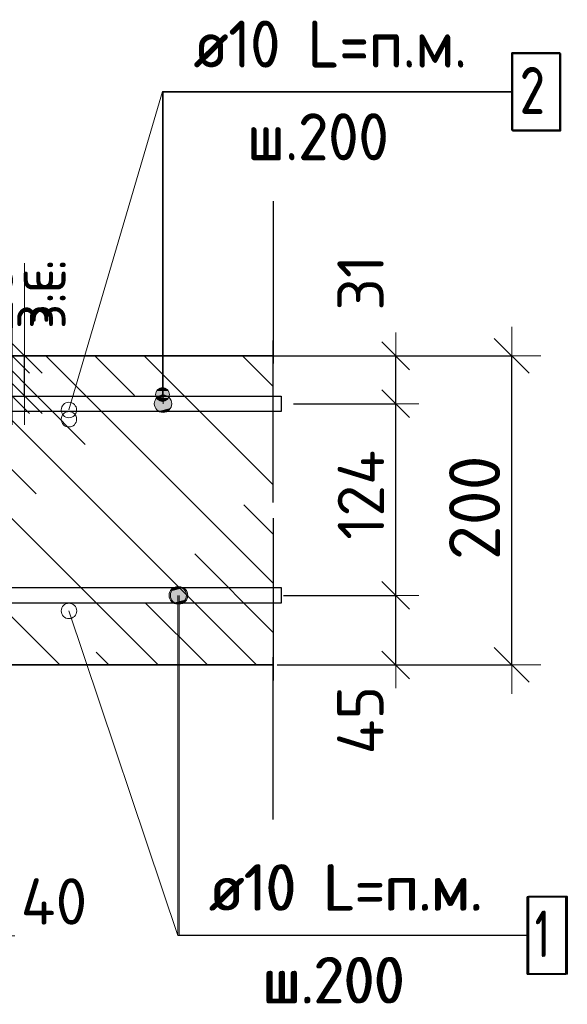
# Model space of a CAD drawing. Header units: metres. Extents: x -38 to 93, y -15 to 21.
# Tile 68 of 152: x 72.399 to 72.753, y 5.187 to 5.824. Entities that reach past the tile are written whole.
import ezdxf

# ---------------------------------------------------------------- set-up
doc = ezdxf.new("R2010")
doc.units = ezdxf.units.M
doc.header["$PDMODE"] = 65
doc.linetypes.add('______4', pattern=[0.135, 0.105, -0.03])
for name, color, linetype, lineweight in [('XR$4$Арм. стержнями верхней зоны', 180, 'Continuous', 35), ('XR$4$Арм. стержнями нижней зоны', 180, 'Continuous', 35), ('XR$4$Арм.стержн. Арматура края', 96, 'Continuous', 35), ('XR$4$ВК__отв в полу 1-2 эт', 220, 'Continuous', 25), ('XR$4$Размерная линия (1)', 7, 'Continuous', 13), ('XR$4$Размерная линия_ общее', 7, 'Continuous', 13), ('XR$6$Арм. стержнями верхней зоны', 180, 'Continuous', 35), ('XR$6$Арм. стержнями нижней зоны', 180, 'Continuous', 35), ('XR$6$Арм.стержн. Арматура края', 96, 'Continuous', 35), ('XR$6$ВК__отв в полу 1-2 эт', 220, 'Continuous', 25), ('XR$6$Размерная линия (1)', 7, 'Continuous', 13), ('XR$6$Размерная линия_ общее', 7, 'Continuous', 13)]:
    doc.layers.add(name, color=color, linetype=linetype, lineweight=lineweight)
doc.styles.add('ISOCPEUR', font='txt')
doc.dimstyles.new('DIMSTYLE_11', dxfattribs={"dimtxt": 0.03, "dimasz": 0.03, "dimexe": 0, "dimexo": 0, "dimgap": 0.015, "dimtad": 2, "dimdec": 0, "dimlfac": 1000, "dimrnd": 1, "dimzin": 12, "dimdsep": 46, "dimtxsty": 'ISOCPEUR', "dimblk1": 'ALL_ML_STRICH', "dimblk2": 'ALL_ML_STRICH', "dimsah": 1, "dimcen": 0, "dimclrd": 7, "dimclre": 256, "dimclrt": 7, "dimadec": 0, "dimazin": 0, "dimtfac": 1, "dimtdec": 0, "dimtix": 1, "dimtmove": 2, "dimatfit": 3, "dimfxl": 0, "dimtvp": 1.2, "dimtzin": 0, "dimlwd": 0, "dimlwe": -3, "dimarcsym": 0})
doc.dimstyles.new('DIMSTYLE_12', dxfattribs={"dimtxt": 0.03, "dimasz": 0.03, "dimexe": 0, "dimexo": 0, "dimgap": 0.015, "dimtad": 2, "dimdec": 0, "dimlfac": 1000, "dimrnd": 1, "dimzin": 12, "dimdsep": 46, "dimtxsty": 'ISOCPEUR', "dimblk1": 'ALL_ML_STRICH', "dimblk2": 'ALL_ML_STRICH', "dimsah": 1, "dimcen": 0, "dimclrd": 7, "dimclre": 256, "dimclrt": 7, "dimadec": 0, "dimazin": 0, "dimtfac": 1, "dimtdec": 0, "dimtix": 1, "dimtmove": 2, "dimatfit": 3, "dimfxl": 0, "dimtzin": 0, "dimlwd": 0, "dimlwe": -3, "dimarcsym": 0})
doc.dimstyles.new('DIMSTYLE_18', dxfattribs={"dimtxt": 0.033, "dimasz": 0.0375, "dimexe": 0, "dimexo": 0, "dimgap": 0.0165, "dimtad": 2, "dimdec": 0, "dimlfac": 1000, "dimrnd": 1, "dimzin": 12, "dimdsep": 46, "dimtxsty": 'ISOCPEUR', "dimblk1": 'ALL_ML_STRICH', "dimblk2": 'ALL_ML_STRICH', "dimsah": 1, "dimcen": 0, "dimclrd": 7, "dimclre": 256, "dimclrt": 7, "dimadec": 0, "dimazin": 0, "dimtfac": 1, "dimtdec": 0, "dimtix": 1, "dimtmove": 2, "dimatfit": 3, "dimfxl": 0, "dimtvp": 1.2, "dimtzin": 0, "dimlwd": 0, "dimlwe": -3, "dimarcsym": 0})
doc.dimstyles.new('DIMSTYLE_8', dxfattribs={"dimtxt": 0.033, "dimasz": 0.0375, "dimexe": 0, "dimexo": 0, "dimgap": 0.0165, "dimtad": 2, "dimdec": 0, "dimlfac": 1000, "dimrnd": 1, "dimzin": 12, "dimdsep": 46, "dimtxsty": 'ISOCPEUR', "dimblk1": 'ALL_ML_STRICH', "dimblk2": 'ALL_ML_STRICH', "dimsah": 1, "dimcen": 0, "dimclrd": 7, "dimclre": 256, "dimclrt": 7, "dimadec": 0, "dimazin": 0, "dimtfac": 1, "dimtdec": 0, "dimtix": 1, "dimtmove": 2, "dimatfit": 3, "dimfxl": 0, "dimtzin": 0, "dimlwd": 0, "dimlwe": -3, "dimarcsym": 0})
pattern_1 = [(135, (0, 0), (-0.031819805, -0.031819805), [0.4, -0.05, 0, -0.05]), (135, (-0.01591, -0.01591), (-0.031819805, -0.031819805), [0.8, -0.1, 0.1, -0.1])]

# ---------------------------------------------------------------- blocks, each defined once
blk = doc.blocks.new('ALL_ML_STRICH')
at = {"color": 0, "linetype": 'ByBlock', "lineweight": -2}
for p, q in [((0, -0.5), (0, 0.5)), ((-0.3, -0.3), (0.3, 0.3)), ((-1, 0), (0.5, 0))]:
    blk.add_line(p, q, dxfattribs=at)
blk = doc.blocks.new('*D183')
at = {"layer": 'DEFPOINTS', "color": 7, "linetype": 'Continuous', "lineweight": 13, "transparency": 33554687}
for p in [(72.34078, 5.34648), (72.38074, 5.30648), (72.34078, 5.23125)]:
    blk.add_point(p, dxfattribs=at)
at = {"layer": 'XR$4$Размерная линия (1)', "color": 9, "linetype": 'Continuous', "lineweight": -2, "true_color": 0xc7c7c7, "transparency": 33554687}
for p, q in [((72.34078, 5.32648), (72.34078, 5.23125)), ((72.38074, 5.28648), (72.38074, 5.23125))]:
    blk.add_line(p, q, dxfattribs=at)
at = {"layer": 'XR$4$Размерная линия (1)', "color": 7, "linetype": 'Continuous', "lineweight": -2, "transparency": 33554687}
blk.add_line((72.34078, 5.23125), (72.38074, 5.23125), dxfattribs=at)
at = {"layer": 'XR$4$Размерная линия (1)', "color": 7, "linetype": 'Continuous', "lineweight": 13, "transparency": 33554687, "xscale": 0.03, "yscale": 0.03, "zscale": 0.03, "rotation": 180}
blk.add_blockref('ALL_ML_STRICH', (72.34078, 5.23125), dxfattribs=at)
at = {"layer": 'XR$4$Размерная линия (1)', "color": 7, "linetype": 'Continuous', "lineweight": 13, "transparency": 33554687, "xscale": 0.03, "yscale": 0.03, "zscale": 0.03}
blk.add_blockref('ALL_ML_STRICH', (72.38074, 5.23125), dxfattribs=at)
at = {"layer": 'XR$4$Размерная линия (1)', "color": 7, "linetype": 'Continuous', "lineweight": 13, "transparency": 33554687, "insert": (72.42108, 5.25344), "char_height": 0.03, "width": 0.06, "attachment_point": 5, "style": 'ISOCPEUR'}
blk.add_mtext('\\A1;{40}', dxfattribs=at)
blk = doc.blocks.new('*D184')
at = {"layer": 'DEFPOINTS', "color": 7, "linetype": 'Continuous', "lineweight": 13, "transparency": 33554687}
for p in [(72.5455, 5.60648), (72.5455, 5.40648), (72.71705, 5.40648)]:
    blk.add_point(p, dxfattribs=at)
at = {"layer": 'XR$4$Размерная линия_ общее', "color": 253, "linetype": 'Continuous', "lineweight": -2, "true_color": 0xa0a0a0, "transparency": 33554687}
for p, q in [((72.5655, 5.60648), (72.71705, 5.60648)), ((72.5655, 5.40648), (72.71705, 5.40648))]:
    blk.add_line(p, q, dxfattribs=at)
at = {"layer": 'XR$4$Размерная линия_ общее', "color": 7, "linetype": 'Continuous', "lineweight": -2, "transparency": 33554687}
blk.add_line((72.71705, 5.40648), (72.71705, 5.60648), dxfattribs=at)
at = {"layer": 'XR$4$Размерная линия_ общее', "color": 7, "linetype": 'Continuous', "lineweight": 13, "transparency": 33554687, "xscale": 0.0375, "yscale": 0.0375, "zscale": 0.0375}
for p, rotation in [((72.71705, 5.60648), 90), ((72.71705, 5.40648), 270)]:
    blk.add_blockref('ALL_ML_STRICH', p, dxfattribs=dict(at, rotation=rotation))
at = {"layer": 'XR$4$Размерная линия_ общее', "color": 7, "linetype": 'Continuous', "lineweight": 13, "transparency": 33554687, "insert": (72.69305, 5.50813), "char_height": 0.033, "width": 0.099, "attachment_point": 5, "rotation": 90, "style": 'ISOCPEUR'}
blk.add_mtext('\\A1;{200}', dxfattribs=at)
blk = doc.blocks.new('*D286')
at = {"layer": 'DEFPOINTS', "color": 7, "linetype": 'Continuous', "lineweight": 13, "transparency": 33554687}
for p in [(72.54939, 5.45148), (72.56224, 5.40648), (72.64205, 5.40648)]:
    blk.add_point(p, dxfattribs=at)
at = {"layer": 'XR$4$Размерная линия (1)', "color": 9, "linetype": 'Continuous', "lineweight": -2, "true_color": 0xc7c7c7, "transparency": 33554687}
for p, q in [((72.56939, 5.45148), (72.64205, 5.45148)), ((72.58224, 5.40648), (72.64205, 5.40648))]:
    blk.add_line(p, q, dxfattribs=at)
at = {"layer": 'XR$4$Размерная линия (1)', "color": 7, "linetype": 'Continuous', "lineweight": -2, "transparency": 33554687}
blk.add_line((72.64205, 5.40648), (72.64205, 5.45148), dxfattribs=at)
at = {"layer": 'XR$4$Размерная линия (1)', "color": 7, "linetype": 'Continuous', "lineweight": 13, "transparency": 33554687, "xscale": 0.03, "yscale": 0.03, "zscale": 0.03}
for p, rotation in [((72.64205, 5.45148), 90), ((72.64205, 5.40648), 270)]:
    blk.add_blockref('ALL_ML_STRICH', p, dxfattribs=dict(at, rotation=rotation))
at = {"layer": 'XR$4$Размерная линия (1)', "color": 7, "linetype": 'Continuous', "lineweight": 13, "transparency": 33554687, "insert": (72.61919, 5.37074), "char_height": 0.03, "width": 0.06, "attachment_point": 5, "rotation": 90, "style": 'ISOCPEUR'}
blk.add_mtext('\\A1;{45}', dxfattribs=at)
blk = doc.blocks.new('*D287')
at = {"layer": 'DEFPOINTS', "color": 7, "linetype": 'Continuous', "lineweight": 13, "transparency": 33554687}
for p in [(72.55641, 5.57548), (72.54939, 5.45148), (72.64205, 5.45148)]:
    blk.add_point(p, dxfattribs=at)
at = {"layer": 'XR$4$Размерная линия (1)', "color": 9, "linetype": 'Continuous', "lineweight": -2, "true_color": 0xc7c7c7, "transparency": 33554687}
for p, q in [((72.57641, 5.57548), (72.64205, 5.57548)), ((72.56939, 5.45148), (72.64205, 5.45148))]:
    blk.add_line(p, q, dxfattribs=at)
at = {"layer": 'XR$4$Размерная линия (1)', "color": 7, "linetype": 'Continuous', "lineweight": -2, "transparency": 33554687}
blk.add_line((72.64205, 5.45148), (72.64205, 5.57548), dxfattribs=at)
at = {"layer": 'XR$4$Размерная линия (1)', "color": 7, "linetype": 'Continuous', "lineweight": 13, "transparency": 33554687, "xscale": 0.03, "yscale": 0.03, "zscale": 0.03}
for p, rotation in [((72.64205, 5.57548), 90), ((72.64205, 5.45148), 270)]:
    blk.add_blockref('ALL_ML_STRICH', p, dxfattribs=dict(at, rotation=rotation))
at = {"layer": 'XR$4$Размерная линия (1)', "color": 7, "linetype": 'Continuous', "lineweight": 13, "transparency": 33554687, "insert": (72.61955, 5.51648), "char_height": 0.03, "width": 0.09, "attachment_point": 5, "rotation": 90, "style": 'ISOCPEUR'}
blk.add_mtext('\\A1;{124}', dxfattribs=at)
blk = doc.blocks.new('*D288')
at = {"layer": 'DEFPOINTS', "color": 7, "linetype": 'Continuous', "lineweight": 13, "transparency": 33554687}
for p in [(72.53854, 5.60648), (72.55641, 5.57548), (72.64205, 5.57548)]:
    blk.add_point(p, dxfattribs=at)
at = {"layer": 'XR$4$Размерная линия (1)', "color": 9, "linetype": 'Continuous', "lineweight": -2, "true_color": 0xc7c7c7, "transparency": 33554687}
for p, q in [((72.55854, 5.60648), (72.64205, 5.60648)), ((72.57641, 5.57548), (72.64205, 5.57548))]:
    blk.add_line(p, q, dxfattribs=at)
at = {"layer": 'XR$4$Размерная линия (1)', "color": 7, "linetype": 'Continuous', "lineweight": -2, "transparency": 33554687}
blk.add_line((72.64205, 5.57548), (72.64205, 5.60648), dxfattribs=at)
at = {"layer": 'XR$4$Размерная линия (1)', "color": 7, "linetype": 'Continuous', "lineweight": 13, "transparency": 33554687, "xscale": 0.03, "yscale": 0.03, "zscale": 0.03}
for p, rotation in [((72.64205, 5.60648), 90), ((72.64205, 5.57548), 270)]:
    blk.add_blockref('ALL_ML_STRICH', p, dxfattribs=dict(at, rotation=rotation))
at = {"layer": 'XR$4$Размерная линия (1)', "color": 7, "linetype": 'Continuous', "lineweight": 13, "transparency": 33554687, "insert": (72.61931, 5.65377), "char_height": 0.03, "width": 0.06, "attachment_point": 5, "rotation": 90, "style": 'ISOCPEUR'}
blk.add_mtext('\\A1;{31}', dxfattribs=at)
blk = doc.blocks.new('*D319')
at = {"layer": 'DEFPOINTS', "color": 7, "linetype": 'Continuous', "lineweight": 13, "transparency": 33554687}
for p in [(72.36212, 5.60648), (72.36212, 5.58048), (72.40211, 5.58048)]:
    blk.add_point(p, dxfattribs=at)
at = {"layer": 'XR$4$Размерная линия_ общее', "color": 253, "linetype": 'Continuous', "lineweight": -2, "true_color": 0xa0a0a0, "transparency": 33554687}
for p, q in [((72.38212, 5.60648), (72.40211, 5.60648)), ((72.38212, 5.58048), (72.40211, 5.58048))]:
    blk.add_line(p, q, dxfattribs=at)
at = {"layer": 'XR$4$Размерная линия_ общее', "color": 7, "linetype": 'Continuous', "lineweight": -2, "transparency": 33554687}
blk.add_line((72.40211, 5.58048), (72.40211, 5.60648), dxfattribs=at)
at = {"layer": 'XR$4$Размерная линия_ общее', "color": 7, "linetype": 'Continuous', "lineweight": 13, "transparency": 33554687, "xscale": 0.0375, "yscale": 0.0375, "zscale": 0.0375}
for p, rotation in [((72.40211, 5.60648), 90), ((72.40211, 5.58048), 270)]:
    blk.add_blockref('ALL_ML_STRICH', p, dxfattribs=dict(at, rotation=rotation))
at = {"layer": 'XR$4$Размерная линия_ общее', "color": 7, "linetype": 'Continuous', "lineweight": 13, "transparency": 33554687, "insert": (72.40164, 5.62384), "char_height": 0.027, "width": 0.00135, "attachment_point": 1, "rotation": 90, "line_spacing_factor": 0.60241, "style": 'ISOCPEUR'}
blk.add_mtext('з.с.', dxfattribs=at)
at = {"layer": 'XR$4$Размерная линия_ общее', "color": 7, "linetype": 'Continuous', "lineweight": 13, "transparency": 33554687, "insert": (72.37811, 5.64421), "char_height": 0.033, "width": 0.066, "attachment_point": 5, "rotation": 90, "style": 'ISOCPEUR'}
blk.add_mtext('\\A1;{26}', dxfattribs=at)
blk = doc.blocks.new('*D778')
at = {"layer": 'DEFPOINTS', "color": 7, "linetype": 'Continuous', "lineweight": 13, "transparency": 33554687}
for p in [(72.34078, 5.34648), (72.38074, 5.30648), (72.34078, 5.23125)]:
    blk.add_point(p, dxfattribs=at)
at = {"layer": 'XR$6$Размерная линия (1)', "color": 9, "linetype": 'Continuous', "lineweight": -2, "true_color": 0xc7c7c7, "transparency": 33554687}
for p, q in [((72.34078, 5.32648), (72.34078, 5.23125)), ((72.38074, 5.28648), (72.38074, 5.23125))]:
    blk.add_line(p, q, dxfattribs=at)
at = {"layer": 'XR$6$Размерная линия (1)', "color": 7, "linetype": 'Continuous', "lineweight": -2, "transparency": 33554687}
blk.add_line((72.34078, 5.23125), (72.38074, 5.23125), dxfattribs=at)
at = {"layer": 'XR$6$Размерная линия (1)', "color": 7, "linetype": 'Continuous', "lineweight": 13, "transparency": 33554687, "xscale": 0.03, "yscale": 0.03, "zscale": 0.03, "rotation": 180}
blk.add_blockref('ALL_ML_STRICH', (72.34078, 5.23125), dxfattribs=at)
at = {"layer": 'XR$6$Размерная линия (1)', "color": 7, "linetype": 'Continuous', "lineweight": 13, "transparency": 33554687, "xscale": 0.03, "yscale": 0.03, "zscale": 0.03}
blk.add_blockref('ALL_ML_STRICH', (72.38074, 5.23125), dxfattribs=at)
at = {"layer": 'XR$6$Размерная линия (1)', "color": 7, "linetype": 'Continuous', "lineweight": 13, "transparency": 33554687, "insert": (72.42108, 5.25344), "char_height": 0.03, "width": 0.06, "attachment_point": 5, "style": 'ISOCPEUR'}
blk.add_mtext('\\A1;{40}', dxfattribs=at)
blk = doc.blocks.new('*D779')
at = {"layer": 'DEFPOINTS', "color": 7, "linetype": 'Continuous', "lineweight": 13, "transparency": 33554687}
for p in [(72.5455, 5.60648), (72.5455, 5.40648), (72.71705, 5.40648)]:
    blk.add_point(p, dxfattribs=at)
at = {"layer": 'XR$6$Размерная линия_ общее', "color": 253, "linetype": 'Continuous', "lineweight": -2, "true_color": 0xa0a0a0, "transparency": 33554687}
for p, q in [((72.5655, 5.60648), (72.71705, 5.60648)), ((72.5655, 5.40648), (72.71705, 5.40648))]:
    blk.add_line(p, q, dxfattribs=at)
at = {"layer": 'XR$6$Размерная линия_ общее', "color": 7, "linetype": 'Continuous', "lineweight": -2, "transparency": 33554687}
blk.add_line((72.71705, 5.40648), (72.71705, 5.60648), dxfattribs=at)
at = {"layer": 'XR$6$Размерная линия_ общее', "color": 7, "linetype": 'Continuous', "lineweight": 13, "transparency": 33554687, "xscale": 0.0375, "yscale": 0.0375, "zscale": 0.0375}
for p, rotation in [((72.71705, 5.60648), 90), ((72.71705, 5.40648), 270)]:
    blk.add_blockref('ALL_ML_STRICH', p, dxfattribs=dict(at, rotation=rotation))
at = {"layer": 'XR$6$Размерная линия_ общее', "color": 7, "linetype": 'Continuous', "lineweight": 13, "transparency": 33554687, "insert": (72.69305, 5.50813), "char_height": 0.033, "width": 0.099, "attachment_point": 5, "rotation": 90, "style": 'ISOCPEUR'}
blk.add_mtext('\\A1;{200}', dxfattribs=at)
blk = doc.blocks.new('*D869')
at = {"layer": 'DEFPOINTS', "color": 7, "linetype": 'Continuous', "lineweight": 13, "transparency": 33554687}
for p in [(72.54939, 5.45148), (72.56224, 5.40648), (72.64205, 5.40648)]:
    blk.add_point(p, dxfattribs=at)
at = {"layer": 'XR$6$Размерная линия (1)', "color": 9, "linetype": 'Continuous', "lineweight": -2, "true_color": 0xc7c7c7, "transparency": 33554687}
for p, q in [((72.56939, 5.45148), (72.64205, 5.45148)), ((72.58224, 5.40648), (72.64205, 5.40648))]:
    blk.add_line(p, q, dxfattribs=at)
at = {"layer": 'XR$6$Размерная линия (1)', "color": 7, "linetype": 'Continuous', "lineweight": -2, "transparency": 33554687}
blk.add_line((72.64205, 5.40648), (72.64205, 5.45148), dxfattribs=at)
at = {"layer": 'XR$6$Размерная линия (1)', "color": 7, "linetype": 'Continuous', "lineweight": 13, "transparency": 33554687, "xscale": 0.03, "yscale": 0.03, "zscale": 0.03}
for p, rotation in [((72.64205, 5.45148), 90), ((72.64205, 5.40648), 270)]:
    blk.add_blockref('ALL_ML_STRICH', p, dxfattribs=dict(at, rotation=rotation))
at = {"layer": 'XR$6$Размерная линия (1)', "color": 7, "linetype": 'Continuous', "lineweight": 13, "transparency": 33554687, "insert": (72.61919, 5.37074), "char_height": 0.03, "width": 0.06, "attachment_point": 5, "rotation": 90, "style": 'ISOCPEUR'}
blk.add_mtext('\\A1;{45}', dxfattribs=at)
blk = doc.blocks.new('*D870')
at = {"layer": 'DEFPOINTS', "color": 7, "linetype": 'Continuous', "lineweight": 13, "transparency": 33554687}
for p in [(72.55599, 5.57548), (72.54939, 5.45148), (72.64205, 5.45148)]:
    blk.add_point(p, dxfattribs=at)
at = {"layer": 'XR$6$Размерная линия (1)', "color": 9, "linetype": 'Continuous', "lineweight": -2, "true_color": 0xc7c7c7, "transparency": 33554687}
for p, q in [((72.57599, 5.57548), (72.64205, 5.57548)), ((72.56939, 5.45148), (72.64205, 5.45148))]:
    blk.add_line(p, q, dxfattribs=at)
at = {"layer": 'XR$6$Размерная линия (1)', "color": 7, "linetype": 'Continuous', "lineweight": -2, "transparency": 33554687}
blk.add_line((72.64205, 5.45148), (72.64205, 5.57548), dxfattribs=at)
at = {"layer": 'XR$6$Размерная линия (1)', "color": 7, "linetype": 'Continuous', "lineweight": 13, "transparency": 33554687, "xscale": 0.03, "yscale": 0.03, "zscale": 0.03}
for p, rotation in [((72.64205, 5.57548), 90), ((72.64205, 5.45148), 270)]:
    blk.add_blockref('ALL_ML_STRICH', p, dxfattribs=dict(at, rotation=rotation))
at = {"layer": 'XR$6$Размерная линия (1)', "color": 7, "linetype": 'Continuous', "lineweight": 13, "transparency": 33554687, "insert": (72.61955, 5.51648), "char_height": 0.03, "width": 0.09, "attachment_point": 5, "rotation": 90, "style": 'ISOCPEUR'}
blk.add_mtext('\\A1;{124}', dxfattribs=at)
blk = doc.blocks.new('*D871')
at = {"layer": 'DEFPOINTS', "color": 7, "linetype": 'Continuous', "lineweight": 13, "transparency": 33554687}
for p in [(72.53854, 5.60648), (72.55599, 5.57548), (72.64205, 5.57548)]:
    blk.add_point(p, dxfattribs=at)
at = {"layer": 'XR$6$Размерная линия (1)', "color": 9, "linetype": 'Continuous', "lineweight": -2, "true_color": 0xc7c7c7, "transparency": 33554687}
for p, q in [((72.55854, 5.60648), (72.64205, 5.60648)), ((72.57599, 5.57548), (72.64205, 5.57548))]:
    blk.add_line(p, q, dxfattribs=at)
at = {"layer": 'XR$6$Размерная линия (1)', "color": 7, "linetype": 'Continuous', "lineweight": -2, "transparency": 33554687}
blk.add_line((72.64205, 5.57548), (72.64205, 5.60648), dxfattribs=at)
at = {"layer": 'XR$6$Размерная линия (1)', "color": 7, "linetype": 'Continuous', "lineweight": 13, "transparency": 33554687, "xscale": 0.03, "yscale": 0.03, "zscale": 0.03}
for p, rotation in [((72.64205, 5.60648), 90), ((72.64205, 5.57548), 270)]:
    blk.add_blockref('ALL_ML_STRICH', p, dxfattribs=dict(at, rotation=rotation))
at = {"layer": 'XR$6$Размерная линия (1)', "color": 7, "linetype": 'Continuous', "lineweight": 13, "transparency": 33554687, "insert": (72.61931, 5.65377), "char_height": 0.03, "width": 0.06, "attachment_point": 5, "rotation": 90, "style": 'ISOCPEUR'}
blk.add_mtext('\\A1;{31}', dxfattribs=at)
blk = doc.blocks.new('*D879')
at = {"layer": 'DEFPOINTS', "color": 7, "linetype": 'Continuous', "lineweight": 13, "transparency": 33554687}
for p in [(72.35399, 5.60648), (72.35399, 5.58048), (72.39398, 5.58048)]:
    blk.add_point(p, dxfattribs=at)
at = {"layer": 'XR$6$Размерная линия_ общее', "color": 253, "linetype": 'Continuous', "lineweight": -2, "true_color": 0xa0a0a0, "transparency": 33554687}
for p, q in [((72.37399, 5.60648), (72.39398, 5.60648)), ((72.37399, 5.58048), (72.39398, 5.58048))]:
    blk.add_line(p, q, dxfattribs=at)
at = {"layer": 'XR$6$Размерная линия_ общее', "color": 7, "linetype": 'Continuous', "lineweight": -2, "transparency": 33554687}
blk.add_line((72.39398, 5.58048), (72.39398, 5.60648), dxfattribs=at)
at = {"layer": 'XR$6$Размерная линия_ общее', "color": 7, "linetype": 'Continuous', "lineweight": 13, "transparency": 33554687, "xscale": 0.0375, "yscale": 0.0375, "zscale": 0.0375}
for p, rotation in [((72.39398, 5.60648), 90), ((72.39398, 5.58048), 270)]:
    blk.add_blockref('ALL_ML_STRICH', p, dxfattribs=dict(at, rotation=rotation))
at = {"layer": 'XR$6$Размерная линия_ общее', "color": 7, "linetype": 'Continuous', "lineweight": 13, "transparency": 33554687, "insert": (72.39351, 5.62384), "char_height": 0.027, "width": 0.00135, "attachment_point": 1, "rotation": 90, "line_spacing_factor": 0.60241, "style": 'ISOCPEUR'}
blk.add_mtext('з.с.', dxfattribs=at)
at = {"layer": 'XR$6$Размерная линия_ общее', "color": 7, "linetype": 'Continuous', "lineweight": 13, "transparency": 33554687, "insert": (72.36998, 5.64421), "char_height": 0.033, "width": 0.066, "attachment_point": 5, "rotation": 90, "style": 'ISOCPEUR'}
blk.add_mtext('\\A1;{26}', dxfattribs=at)

msp = doc.modelspace()

# ---------------------------------------------------------------- hatches: boundary and pattern name
at = {"linetype": 'Continuous', "lineweight": 13, "transparency": 33554687}
h = msp.add_hatch(dxfattribs=at)
h.set_pattern_fill('__________540', scale=0.015, style=0, pattern_type=2)
h.set_pattern_definition(pattern_1)
h.paths.add_polyline_path([(72.38074, 5.60648), (72.38074, 5.40648), (72.56291, 5.40648), (72.56291, 5.60648)], flags=0)
h = msp.add_hatch(dxfattribs=at)
h.set_pattern_fill('__________540', scale=0.015, style=0, pattern_type=2)
h.set_pattern_definition(pattern_1)
h.paths.add_polyline_path([(72.38074, 5.60648), (72.38074, 5.40648), (72.56291, 5.40648), (72.56291, 5.60648)], flags=0)
at = {"layer": 'XR$4$Арм. стержнями верхней зоны', "linetype": 'Continuous', "lineweight": 13, "transparency": 33554687}
for points in [[(72.49509, 5.58373), (72.48735, 5.58373), (72.48672, 5.58148)], [(72.49509, 5.58373), (72.48672, 5.58148), (72.49572, 5.58148)], [(72.49572, 5.58148), (72.48672, 5.58148), (72.48735, 5.57923)], [(72.49347, 5.58535), (72.48897, 5.58535), (72.48735, 5.58373)], [(72.49347, 5.58535), (72.48735, 5.58373), (72.49509, 5.58373)], [(72.49572, 5.58148), (72.48735, 5.57923), (72.49509, 5.57923)], [(72.48897, 5.58535), (72.49347, 5.58535), (72.49122, 5.58598)], [(72.49509, 5.57923), (72.48735, 5.57923), (72.48897, 5.57761)], [(72.49509, 5.57923), (72.48897, 5.57761), (72.49347, 5.57761)], [(72.49347, 5.57761), (72.48897, 5.57761), (72.49122, 5.57698)]]:
    msp.add_hatch(color=7, dxfattribs=at).paths.add_polyline_path(points)
at = {"layer": 'XR$4$Арм. стержнями нижней зоны', "linetype": 'Continuous', "lineweight": 13, "transparency": 33554687}
for points in [[(72.49549, 5.45148), (72.50674, 5.45148), (72.50595, 5.45429)], [(72.49549, 5.45148), (72.50595, 5.45429), (72.49627, 5.45429)], [(72.49627, 5.45429), (72.50595, 5.45429), (72.50392, 5.45632)], [(72.49627, 5.45429), (72.50392, 5.45632), (72.4983, 5.45632)], [(72.4983, 5.45632), (72.50392, 5.45632), (72.50111, 5.45711)], [(72.49627, 5.44867), (72.50674, 5.45148), (72.49549, 5.45148)], [(72.49627, 5.44867), (72.50595, 5.44867), (72.50674, 5.45148)], [(72.4983, 5.44664), (72.50595, 5.44867), (72.49627, 5.44867)], [(72.4983, 5.44664), (72.50392, 5.44664), (72.50595, 5.44867)], [(72.50392, 5.44664), (72.4983, 5.44664), (72.50111, 5.44586)]]:
    msp.add_hatch(color=7, dxfattribs=at).paths.add_polyline_path(points)
at = {"layer": 'XR$6$Арм. стержнями верхней зоны', "linetype": 'Continuous', "lineweight": 13, "transparency": 33554687}
for points in [[(72.48879, 5.58032), (72.49441, 5.58032), (72.4916, 5.58111)], [(72.49644, 5.57829), (72.48676, 5.57829), (72.48598, 5.57548)], [(72.49644, 5.57829), (72.48598, 5.57548), (72.49723, 5.57548)], [(72.49723, 5.57548), (72.48598, 5.57548), (72.48676, 5.57267)], [(72.49441, 5.58032), (72.48879, 5.58032), (72.48676, 5.57829)], [(72.49441, 5.58032), (72.48676, 5.57829), (72.49644, 5.57829)], [(72.49723, 5.57548), (72.48676, 5.57267), (72.49644, 5.57267)], [(72.49644, 5.57267), (72.48676, 5.57267), (72.48879, 5.57064)], [(72.49644, 5.57267), (72.48879, 5.57064), (72.49441, 5.57064)], [(72.49441, 5.57064), (72.48879, 5.57064), (72.4916, 5.56986)]]:
    msp.add_hatch(color=7, dxfattribs=at).paths.add_polyline_path(points)
at = {"layer": 'XR$6$Арм. стержнями нижней зоны', "linetype": 'Continuous', "lineweight": 13, "transparency": 33554687}
for points in [[(72.49637, 5.45148), (72.50762, 5.45148), (72.50684, 5.45429)], [(72.49637, 5.45148), (72.50684, 5.45429), (72.49716, 5.45429)], [(72.49716, 5.45429), (72.50684, 5.45429), (72.50481, 5.45632)], [(72.49716, 5.45429), (72.50481, 5.45632), (72.49919, 5.45632)], [(72.49919, 5.45632), (72.50481, 5.45632), (72.502, 5.45711)], [(72.49716, 5.44867), (72.50762, 5.45148), (72.49637, 5.45148)], [(72.49716, 5.44867), (72.50684, 5.44867), (72.50762, 5.45148)], [(72.49919, 5.44664), (72.50684, 5.44867), (72.49716, 5.44867)], [(72.49919, 5.44664), (72.50481, 5.44664), (72.50684, 5.44867)], [(72.50481, 5.44664), (72.49919, 5.44664), (72.502, 5.44586)]]:
    msp.add_hatch(color=7, dxfattribs=at).paths.add_polyline_path(points)

# ---------------------------------------------------------------- linework, layer by layer
at = {"color": 7, "linetype": '______4', "lineweight": 25, "transparency": 33554687}
for p, q in [((72.56291, 5.30648), (72.56291, 5.70648)), ((72.56291, 5.70648), (72.56291, 5.30648))]:
    msp.add_line(p, q, dxfattribs=at)
at = {"color": 7, "linetype": 'Continuous', "lineweight": 13, "transparency": 33554687}
for p, q in [((72.40211, 5.60648), (72.40211, 5.66648)), ((72.43078, 5.44143), (72.50111, 5.23144)), ((72.43078, 5.44143), (72.50111, 5.23144))]:
    msp.add_line(p, q, dxfattribs=at)
at = {"color": 7, "linetype": 'Continuous', "lineweight": 35, "transparency": 33554687}
for p, q in [((72.56291, 5.60648), (72.38074, 5.60648)), ((72.56291, 5.60648), (72.38074, 5.60648)), ((72.38074, 5.40648), (72.56291, 5.40648)), ((72.38074, 5.40648), (72.56291, 5.40648))]:
    msp.add_line(p, q, dxfattribs=at)
at = {"color": 7, "linetype": 'Continuous', "lineweight": 13, "transparency": 33554687}
for centre in [(72.43074, 5.57143), (72.43074, 5.56543), (72.43078, 5.44143), (72.43078, 5.44143)]:
    msp.add_circle(centre, 0.005, dxfattribs=at)
at = {"layer": 'XR$4$Арм. стержнями верхней зоны', "color": 7, "linetype": 'Continuous', "lineweight": 13, "transparency": 33554687}
for p, q in [((72.49122, 5.77742), (72.71722, 5.77742)), ((72.49122, 5.77742), (72.49122, 5.58148)), ((72.48672, 5.58148), (72.48672, 5.58148)), ((72.49122, 5.58598), (72.49122, 5.58598)), ((72.49572, 5.58148), (72.49572, 5.58148)), ((72.49122, 5.57698), (72.49122, 5.57698))]:
    msp.add_line(p, q, dxfattribs=at)
at = {"layer": 'XR$4$Арм. стержнями верхней зоны', "color": 7, "linetype": 'Continuous', "lineweight": 35, "transparency": 33554687}
msp.add_lwpolyline([(72.71722, 5.75242), (72.74822, 5.75242), (72.74822, 5.80242), (72.71722, 5.80242), (72.71722, 5.75242)], dxfattribs=at)
at = {"layer": 'XR$4$Арм. стержнями верхней зоны', "color": 4, "linetype": 'Continuous', "lineweight": 25, "transparency": 33554687}
msp.add_lwpolyline([(72.15574, 5.58048), (72.56791, 5.58048), (72.56791, 5.57048), (72.15574, 5.57048), (72.15574, 5.58048)], dxfattribs=at)
at = {"layer": 'XR$4$Арм. стержнями верхней зоны', "color": 7, "linetype": 'Continuous', "lineweight": 13, "transparency": 33554687}
msp.add_circle((72.49122, 5.58148), 0.0045, dxfattribs=at)
at = {"layer": 'XR$4$Арм. стержнями нижней зоны', "color": 7, "linetype": 'Continuous', "lineweight": 13, "transparency": 33554687}
for p, q in [((72.50111, 5.45711), (72.50111, 5.45711)), ((72.49549, 5.45148), (72.49549, 5.45148)), ((72.50111, 5.23144), (72.50111, 5.45148)), ((72.50674, 5.45148), (72.50674, 5.45148)), ((72.50111, 5.44586), (72.50111, 5.44586)), ((72.50111, 5.23144), (72.72711, 5.23144))]:
    msp.add_line(p, q, dxfattribs=at)
at = {"layer": 'XR$4$Арм. стержнями нижней зоны', "color": 4, "linetype": 'Continuous', "lineweight": 25, "transparency": 33554687}
msp.add_lwpolyline([(72.15574, 5.45648), (72.56791, 5.45648), (72.56791, 5.44648), (72.15574, 5.44648), (72.15574, 5.45648)], dxfattribs=at)
at = {"layer": 'XR$4$Арм. стержнями нижней зоны', "color": 7, "linetype": 'Continuous', "lineweight": 35, "transparency": 33554687}
msp.add_lwpolyline([(72.72711, 5.20644), (72.75211, 5.20644), (72.75211, 5.25644), (72.72711, 5.25644), (72.72711, 5.20644)], dxfattribs=at)
at = {"layer": 'XR$4$Арм. стержнями нижней зоны', "color": 7, "linetype": 'Continuous', "lineweight": 13, "transparency": 33554687}
msp.add_circle((72.50111, 5.45148), 0.00563, dxfattribs=at)
at = {"layer": 'XR$4$Арм.стержн. Арматура края', "color": 4, "linetype": 'Continuous', "lineweight": 25, "transparency": 33554687}
for points in [[(72.1843, 5.58048), (72.56791, 5.58048), (72.56791, 5.57048), (72.185, 5.57048)], [(72.185, 5.45648), (72.56791, 5.45648), (72.56791, 5.44648)], [(72.56791, 5.44648), (72.1843, 5.44648)]]:
    msp.add_lwpolyline(points, dxfattribs=at)
at = {"layer": 'XR$4$ВК__отв в полу 1-2 эт', "color": 7, "linetype": 'Continuous', "lineweight": 13, "transparency": 33554687}
msp.add_line((72.43074, 5.57143), (72.49122, 5.77742), dxfattribs=at)
at = {"layer": 'XR$6$Арм. стержнями верхней зоны', "color": 7, "linetype": 'Continuous', "lineweight": 13, "transparency": 33554687}
for p, q in [((72.4916, 5.77698), (72.7176, 5.77698)), ((72.4916, 5.77698), (72.4916, 5.57548)), ((72.4916, 5.58111), (72.4916, 5.58111)), ((72.48598, 5.57548), (72.48598, 5.57548)), ((72.49723, 5.57548), (72.49723, 5.57548)), ((72.4916, 5.56986), (72.4916, 5.56986))]:
    msp.add_line(p, q, dxfattribs=at)
at = {"layer": 'XR$6$Арм. стержнями верхней зоны', "color": 7, "linetype": 'Continuous', "lineweight": 35, "transparency": 33554687}
msp.add_lwpolyline([(72.7176, 5.75198), (72.7486, 5.75198), (72.7486, 5.80198), (72.7176, 5.80198), (72.7176, 5.75198)], dxfattribs=at)
at = {"layer": 'XR$6$Арм. стержнями верхней зоны', "color": 4, "linetype": 'Continuous', "lineweight": 25, "transparency": 33554687}
msp.add_lwpolyline([(72.15574, 5.58048), (72.56791, 5.58048), (72.56791, 5.57048), (72.15574, 5.57048), (72.15574, 5.58048)], dxfattribs=at)
at = {"layer": 'XR$6$Арм. стержнями верхней зоны', "color": 7, "linetype": 'Continuous', "lineweight": 13, "transparency": 33554687}
msp.add_circle((72.4916, 5.57548), 0.00563, dxfattribs=at)
at = {"layer": 'XR$6$Арм. стержнями нижней зоны', "color": 7, "linetype": 'Continuous', "lineweight": 13, "transparency": 33554687}
for p, q in [((72.502, 5.45711), (72.502, 5.45711)), ((72.49637, 5.45148), (72.49637, 5.45148)), ((72.502, 5.2316), (72.502, 5.45148)), ((72.50762, 5.45148), (72.50762, 5.45148)), ((72.502, 5.44586), (72.502, 5.44586)), ((72.502, 5.2316), (72.728, 5.2316))]:
    msp.add_line(p, q, dxfattribs=at)
at = {"layer": 'XR$6$Арм. стержнями нижней зоны', "color": 4, "linetype": 'Continuous', "lineweight": 25, "transparency": 33554687}
msp.add_lwpolyline([(72.15574, 5.45648), (72.56791, 5.45648), (72.56791, 5.44648), (72.15574, 5.44648), (72.15574, 5.45648)], dxfattribs=at)
at = {"layer": 'XR$6$Арм. стержнями нижней зоны', "color": 7, "linetype": 'Continuous', "lineweight": 35, "transparency": 33554687}
msp.add_lwpolyline([(72.728, 5.2066), (72.753, 5.2066), (72.753, 5.2566), (72.728, 5.2566), (72.728, 5.2066)], dxfattribs=at)
at = {"layer": 'XR$6$Арм. стержнями нижней зоны', "color": 7, "linetype": 'Continuous', "lineweight": 13, "transparency": 33554687}
msp.add_circle((72.502, 5.45148), 0.00563, dxfattribs=at)
at = {"layer": 'XR$6$Арм.стержн. Арматура края', "color": 4, "linetype": 'Continuous', "lineweight": 25, "transparency": 33554687}
for points in [[(72.1843, 5.58048), (72.56791, 5.58048), (72.56791, 5.57048), (72.185, 5.57048)], [(72.185, 5.45648), (72.56791, 5.45648), (72.56791, 5.44648)], [(72.56791, 5.44648), (72.1843, 5.44648)]]:
    msp.add_lwpolyline(points, dxfattribs=at)
at = {"layer": 'XR$6$ВК__отв в полу 1-2 эт', "color": 7, "linetype": 'Continuous', "lineweight": 13, "transparency": 33554687}
msp.add_line((72.43074, 5.57143), (72.49122, 5.77742), dxfattribs=at)

# ---------------------------------------------------------------- texts
at = {"layer": 'XR$4$Арм. стержнями верхней зоны', "color": 7, "linetype": 'Continuous', "lineweight": 25, "transparency": 33554687, "char_height": 0.03, "attachment_point": 7, "style": 'ISOCPEUR'}
for s, insert, width in [('\\W0.94;ø10 L=п.м.', (72.51122, 5.79342), 0.1999832), ('\\W0.78;2', (72.72222, 5.76342), 0.0326407), ('\\W0.95;ш.200 ', (72.54572, 5.73342), 0.1311995)]:
    msp.add_mtext(s, dxfattribs=dict(at, insert=insert, width=width))
at = {"layer": 'XR$4$Арм. стержнями нижней зоны', "color": 7, "linetype": 'Continuous', "lineweight": 25, "transparency": 33554687, "char_height": 0.03, "attachment_point": 7, "style": 'ISOCPEUR'}
for s, insert, width in [('\\W0.94;ø10 L=п.м.', (72.52111, 5.24744), 0.1999832), ('\\W0.56;1', (72.73211, 5.21744), 0.0233332), ('\\W0.95;ш.200 ', (72.55561, 5.18744), 0.1311997)]:
    msp.add_mtext(s, dxfattribs=dict(at, insert=insert, width=width))
at = {"layer": 'XR$6$Арм. стержнями верхней зоны', "color": 7, "linetype": 'Continuous', "lineweight": 25, "transparency": 33554687, "char_height": 0.03, "attachment_point": 7, "style": 'ISOCPEUR'}
for s, insert, width in [('\\W0.94;ø10 L=п.м.', (72.5116, 5.79298), 0.199983), ('\\W0.78;2', (72.7226, 5.76298), 0.0326407), ('\\W0.95;ш.200 ', (72.5461, 5.73298), 0.1311997)]:
    msp.add_mtext(s, dxfattribs=dict(at, insert=insert, width=width))
at = {"layer": 'XR$6$Арм. стержнями нижней зоны', "color": 7, "linetype": 'Continuous', "lineweight": 25, "transparency": 33554687, "char_height": 0.03, "attachment_point": 7, "style": 'ISOCPEUR'}
for s, insert, width in [('\\W0.94;ø10 L=п.м.', (72.522, 5.2476), 0.1999832), ('\\W0.56;1', (72.733, 5.2176), 0.0233333), ('\\W0.95;ш.200 ', (72.5565, 5.1876), 0.1311996)]:
    msp.add_mtext(s, dxfattribs=dict(at, insert=insert, width=width))

# ---------------------------------------------------------------- dimensions: what is measured, and where the dimension line sits
at = {"layer": 'XR$4$Размерная линия (1)', "color": 7, "linetype": 'Continuous', "lineweight": 13, "transparency": 33554687}
for base, p1, p2, dimstyle, picture, middle in [((72.64205, 5.60648), (72.57641, 5.57548), (72.55854, 5.60648), 'DIMSTYLE_11', '*D288', (72.61931, 5.65377)), ((72.64205, 5.57548), (72.56939, 5.45148), (72.57641, 5.57548), 'DIMSTYLE_12', '*D287', (72.61955, 5.51648)), ((72.64205, 5.45148), (72.58224, 5.40648), (72.56939, 5.45148), 'DIMSTYLE_11', '*D286', (72.61919, 5.37074))]:
    dim = msp.add_linear_dim(base=base, p1=p1, p2=p2, angle=90, dimstyle=dimstyle, override={"dimpost": '<>', "dimclrd": 7, "dimclre": 9, "dimclrt": 7, "dimlwd": 0, "dimlwe": 65533}, dxfattribs=at)
    dim.commit()
    dim.dimension.update_dxf_attribs({"geometry": picture, "text_midpoint": middle, "dimtype": 160})
dim = msp.add_linear_dim(base=(72.38074, 5.23125), p1=(72.34078, 5.32648), p2=(72.38074, 5.28648), dimstyle='DIMSTYLE_11', override={"dimpost": '<>', "dimclrd": 7, "dimclre": 9, "dimclrt": 7, "dimlwd": 0, "dimlwe": 65533}, dxfattribs=at)
dim.commit()
dim.dimension.update_dxf_attribs({"geometry": '*D183', "text_midpoint": (72.42108, 5.25344), "dimtype": 160})
at = {"layer": 'XR$4$Размерная линия_ общее', "color": 7, "linetype": 'Continuous', "lineweight": 13, "transparency": 33554687}
dim = msp.add_linear_dim(base=(72.40211, 5.60648), p1=(72.38212, 5.58048), p2=(72.38212, 5.60648), angle=90, text='<>\\Xз.с.', dimstyle='DIMSTYLE_18', override={"dimpost": '<>', "dimclrd": 7, "dimclre": 253, "dimclrt": 7, "dimlwd": 0, "dimlwe": 65533}, dxfattribs=at)
dim.commit()
dim.dimension.update_dxf_attribs({"geometry": '*D319', "text_midpoint": (72.37811, 5.64421), "dimtype": 160})
dim = msp.add_linear_dim(base=(72.71705, 5.60648), p1=(72.5655, 5.40648), p2=(72.5655, 5.60648), angle=90, dimstyle='DIMSTYLE_8', override={"dimpost": '<>', "dimclrd": 7, "dimclre": 253, "dimclrt": 7, "dimlwd": 0, "dimlwe": 65533}, dxfattribs=at)
dim.commit()
dim.dimension.update_dxf_attribs({"geometry": '*D184', "text_midpoint": (72.69305, 5.50813), "dimtype": 160})
at = {"layer": 'XR$6$Размерная линия (1)', "color": 7, "linetype": 'Continuous', "lineweight": 13, "transparency": 33554687}
for base, p1, p2, dimstyle, picture, middle in [((72.64205, 5.60648), (72.57599, 5.57548), (72.55854, 5.60648), 'DIMSTYLE_11', '*D871', (72.61931, 5.65377)), ((72.64205, 5.57548), (72.56939, 5.45148), (72.57599, 5.57548), 'DIMSTYLE_12', '*D870', (72.61955, 5.51648)), ((72.64205, 5.45148), (72.58224, 5.40648), (72.56939, 5.45148), 'DIMSTYLE_11', '*D869', (72.61919, 5.37074))]:
    dim = msp.add_linear_dim(base=base, p1=p1, p2=p2, angle=90, dimstyle=dimstyle, override={"dimpost": '<>', "dimclrd": 7, "dimclre": 9, "dimclrt": 7, "dimlwd": 0, "dimlwe": 65533}, dxfattribs=at)
    dim.commit()
    dim.dimension.update_dxf_attribs({"geometry": picture, "text_midpoint": middle, "dimtype": 160})
dim = msp.add_linear_dim(base=(72.38074, 5.23125), p1=(72.34078, 5.32648), p2=(72.38074, 5.28648), dimstyle='DIMSTYLE_11', override={"dimpost": '<>', "dimclrd": 7, "dimclre": 9, "dimclrt": 7, "dimlwd": 0, "dimlwe": 65533}, dxfattribs=at)
dim.commit()
dim.dimension.update_dxf_attribs({"geometry": '*D778', "text_midpoint": (72.42108, 5.25344), "dimtype": 160})
at = {"layer": 'XR$6$Размерная линия_ общее', "color": 7, "linetype": 'Continuous', "lineweight": 13, "transparency": 33554687}
dim = msp.add_linear_dim(base=(72.39398, 5.60648), p1=(72.37399, 5.58048), p2=(72.37399, 5.60648), angle=90, text='<>\\Xз.с.', dimstyle='DIMSTYLE_18', override={"dimpost": '<>', "dimclrd": 7, "dimclre": 253, "dimclrt": 7, "dimlwd": 0, "dimlwe": 65533}, dxfattribs=at)
dim.commit()
dim.dimension.update_dxf_attribs({"geometry": '*D879', "text_midpoint": (72.36998, 5.64421), "dimtype": 160})
dim = msp.add_linear_dim(base=(72.71705, 5.60648), p1=(72.5655, 5.40648), p2=(72.5655, 5.60648), angle=90, dimstyle='DIMSTYLE_8', override={"dimpost": '<>', "dimclrd": 7, "dimclre": 253, "dimclrt": 7, "dimlwd": 0, "dimlwe": 65533}, dxfattribs=at)
dim.commit()
dim.dimension.update_dxf_attribs({"geometry": '*D779', "text_midpoint": (72.69305, 5.50813), "dimtype": 160})

doc.saveas('drawing.dxf')
